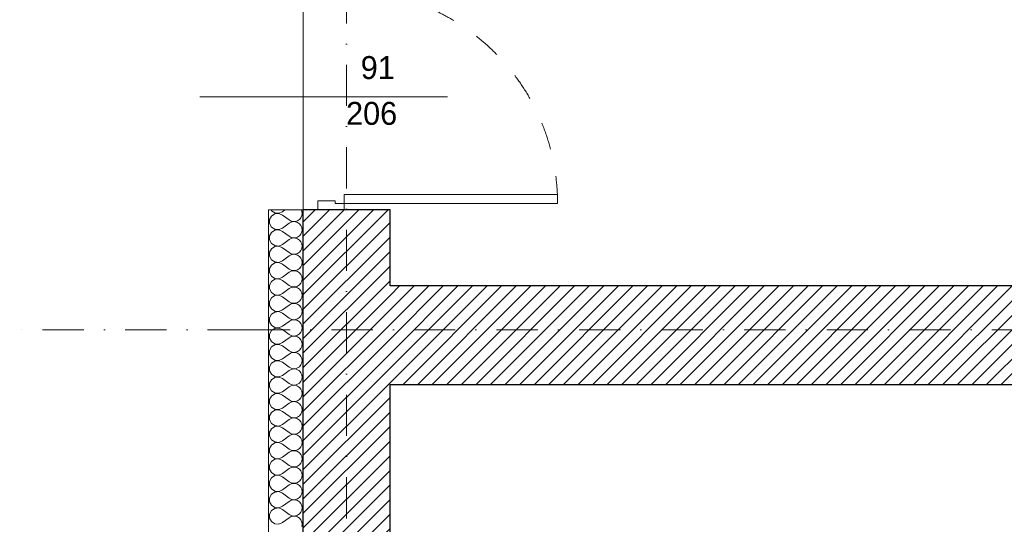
# Model space of a CAD drawing. Header units: millimetres. Extents: x -140780 to 266886, y -104422 to 233759.
# Tile 7 of 104: x 177989 to 182285, y 112357 to 114560. Entities that reach past the tile are written whole.
import ezdxf
from ezdxf.enums import TextEntityAlignment as Align

# ---------------------------------------------------------------- set-up
doc = ezdxf.new("R2010")
doc.units = ezdxf.units.MM
doc.header["$MEASUREMENT"] = 0
doc.linetypes.add('Kropki i Kreski', pattern=[360, 180, -90, 0, -90])
doc.linetypes.add('Przerywana', pattern=[240, 120, -120])
for name, color, linetype in [('Drzwi ArchiCAD', 7, 'Continuous'), ('Konstrukcja - Siatki mod', 7, 'Continuous'), ('KR_INW', 7, 'Continuous'), ('NAPIS_SODON', 7, 'Continuous'), ('Znaczniki drzwi ArchiCADa', 7, 'Continuous')]:
    doc.layers.add(name, color=color, linetype=linetype)
for name, color, linetype, lineweight in [('Drzwi ArchiCAD_Nr_pióra__1', 7, 'Continuous', 13), ('Drzwi ArchiCAD_Nr_pióra__27', 7, 'Continuous', 25), ('KR_INW_Nr_pióra__101', 252, 'Continuous', 5), ('KR_INW_Nr_pióra__27', 7, 'Continuous', 25), ('KR_INW_Nr_pióra__47', 7, 'Continuous', 15), ('NAPIS_SODON_Nr_pióra__1', 7, 'Continuous', 13), ('Znaczniki drzwi ArchiCADa_Nr_pióra__7', 7, 'Continuous', 13)]:
    doc.layers.add(name, color=color, linetype=linetype, lineweight=lineweight)
for name, color, linetype, lineweight, true_color in [('Konstrukcja - Siatki mod_Nr_pióra__48', 7, 'Continuous', 15, 0xa80f02), ('KR_INW_Nr_pióra__102', 7, 'Continuous', 5, 0xcccccc), ('Znaczniki drzwi ArchiCADa_Nr_pióra__20', 7, 'Continuous', 13, 0xb00000)]:
    doc.layers.add(name, color=color, linetype=linetype, lineweight=lineweight, true_color=true_color)
doc.styles.add('GENERATED_STYLE_1', font='txt')
pattern_1 = [(45, (0, 0), (-31.819804, 31.819804), [])]

# ---------------------------------------------------------------- blocks, each defined once
blk = doc.blocks.new('Strop_1', base_point=(179225, 121523.3))
at = {"layer": 'NAPIS_SODON_Nr_pióra__1', "linetype": 'Continuous', "flags": 128}
blk.add_lwpolyline([(179225, 121523.3), (179225.9, 107003.8), (250898.3, 107008.3), (250897.4, 121527.8)], close=True, dxfattribs=at)
blk = doc.blocks.new('*X146')
at = {"layer": 'KR_INW_Nr_pióra__102', "linetype": 'Continuous'}
for p, q in [((179088, 113702.6), (179079.7, 113687.3)), ((179086.3, 113729.1), (179088, 113726)), ((179088, 113726), (179102.4, 113716.3)), ((179102.4, 113712.2), (179088, 113702.6)), ((179102.4, 113716.3), (179119.8, 113714.7)), ((179119.8, 113713.9), (179102.4, 113712.2)), ((179119.8, 113714.7), (179135.8, 113721.4)), ((179135.8, 113707.1), (179119.8, 113713.9)), ((179135.8, 113721.4), (179146, 113729.1)), ((179135.8, 113707.1), (179164.4, 113685.7)), ((179216.2, 113695.5), (179220.2, 113704.5)), ((179220.2, 113724), (179217.9, 113729.1)), ((179221.5, 113714.3), (179220.2, 113724)), ((179220.2, 113704.5), (179221.5, 113714.3)), ((179079.7, 113687.3), (179079.7, 113669.9)), ((179079.7, 113669.9), (179088, 113654.5)), ((179088, 113654.5), (179102.4, 113644.9)), ((179135.8, 113650), (179164.4, 113671.4)), ((179164.4, 113685.7), (179173, 113680.9)), ((179173, 113676.2), (179164.4, 113671.4)), ((179173, 113680.9), (179182.6, 113678.7)), ((179182.6, 113678.4), (179173, 113676.2)), ((179182.6, 113678.7), (179192.4, 113679.2)), ((179192.4, 113677.9), (179182.6, 113678.4)), ((179192.4, 113679.2), (179201.8, 113682.3)), ((179201.8, 113674.8), (179192.4, 113677.9)), ((179201.8, 113682.3), (179209.9, 113687.9)), ((179209.9, 113669.2), (179201.8, 113674.8)), ((179209.9, 113687.9), (179216.2, 113695.5)), ((179216.2, 113661.6), (179209.9, 113669.2)), ((179220.2, 113652.6), (179216.2, 113661.6)), ((179088, 113631.2), (179079.7, 113615.8)), ((179079.7, 113615.8), (179079.7, 113598.4)), ((179102.4, 113640.8), (179088, 113631.2)), ((179102.4, 113644.9), (179119.8, 113643.3)), ((179119.8, 113642.4), (179102.4, 113640.8)), ((179119.8, 113643.3), (179135.8, 113650)), ((179135.8, 113635.7), (179119.8, 113642.4)), ((179135.8, 113635.7), (179164.4, 113614.3)), ((179164.4, 113614.3), (179173, 113609.5)), ((179192.4, 113607.8), (179201.8, 113610.9)), ((179201.8, 113610.9), (179209.9, 113616.5)), ((179209.9, 113616.5), (179216.2, 113624.1)), ((179216.2, 113624.1), (179220.2, 113633.1)), ((179221.5, 113642.9), (179220.2, 113652.6)), ((179220.2, 113633.1), (179221.5, 113642.9)), ((179079.7, 113598.4), (179088, 113583.1)), ((179088, 113583.1), (179102.4, 113573.5)), ((179102.4, 113569.4), (179088, 113559.7)), ((179102.4, 113573.5), (179119.8, 113571.8)), ((179119.8, 113571), (179102.4, 113569.4)), ((179119.8, 113571.8), (179135.8, 113578.6)), ((179135.8, 113564.3), (179119.8, 113571)), ((179135.8, 113578.6), (179164.4, 113600)), ((179173, 113604.8), (179164.4, 113600)), ((179173, 113609.5), (179182.6, 113607.3)), ((179182.6, 113607), (179173, 113604.8)), ((179182.6, 113607.3), (179192.4, 113607.8)), ((179192.4, 113606.5), (179182.6, 113607)), ((179201.8, 113603.4), (179192.4, 113606.5)), ((179209.9, 113597.8), (179201.8, 113603.4)), ((179216.2, 113590.2), (179209.9, 113597.8)), ((179220.2, 113581.2), (179216.2, 113590.2)), ((179221.5, 113571.4), (179220.2, 113581.2)), ((179220.2, 113561.7), (179221.5, 113571.4)), ((179088, 113559.7), (179079.7, 113544.4)), ((179079.7, 113544.4), (179079.7, 113527)), ((179079.7, 113527), (179088, 113511.7)), ((179135.8, 113564.3), (179164.4, 113542.9)), ((179135.8, 113507.1), (179164.4, 113528.6)), ((179164.4, 113542.9), (179173, 113538.1)), ((179173, 113533.3), (179164.4, 113528.6)), ((179173, 113538.1), (179182.6, 113535.9)), ((179182.6, 113535.6), (179173, 113533.3)), ((179182.6, 113535.9), (179192.4, 113536.3)), ((179192.4, 113535.1), (179182.6, 113535.6)), ((179192.4, 113536.3), (179201.8, 113539.5)), ((179201.8, 113531.9), (179192.4, 113535.1)), ((179201.8, 113539.5), (179209.9, 113545.1)), ((179209.9, 113526.4), (179201.8, 113531.9)), ((179209.9, 113545.1), (179216.2, 113552.7)), ((179216.2, 113518.8), (179209.9, 113526.4)), ((179216.2, 113552.7), (179220.2, 113561.7)), ((179088, 113488.3), (179079.7, 113473)), ((179088, 113511.7), (179102.4, 113502.1)), ((179102.4, 113497.9), (179088, 113488.3)), ((179102.4, 113502.1), (179119.8, 113500.4)), ((179119.8, 113499.6), (179102.4, 113497.9)), ((179119.8, 113500.4), (179135.8, 113507.1)), ((179135.8, 113492.9), (179119.8, 113499.6)), ((179135.8, 113492.9), (179164.4, 113471.4)), ((179220.2, 113509.8), (179216.2, 113518.8)), ((179216.2, 113481.2), (179220.2, 113490.2)), ((179221.5, 113500), (179220.2, 113509.8)), ((179220.2, 113490.2), (179221.5, 113500)), ((179079.7, 113473), (179079.7, 113455.6)), ((179079.7, 113455.6), (179088, 113440.3)), ((179088, 113440.3), (179102.4, 113430.6)), ((179135.8, 113435.7), (179164.4, 113457.1)), ((179164.4, 113471.4), (179173, 113466.7)), ((179173, 113461.9), (179164.4, 113457.1)), ((179173, 113466.7), (179182.6, 113464.4)), ((179182.6, 113464.1), (179173, 113461.9)), ((179182.6, 113464.4), (179192.4, 113464.9)), ((179192.4, 113463.7), (179182.6, 113464.1)), ((179192.4, 113464.9), (179201.8, 113468.1)), ((179201.8, 113460.5), (179192.4, 113463.7)), ((179201.8, 113468.1), (179209.9, 113473.6)), ((179209.9, 113454.9), (179201.8, 113460.5)), ((179209.9, 113473.6), (179216.2, 113481.2)), ((179216.2, 113447.3), (179209.9, 113454.9)), ((179220.2, 113438.3), (179216.2, 113447.3)), ((179088, 113416.9), (179079.7, 113401.6)), ((179079.7, 113401.6), (179079.7, 113384.2)), ((179102.4, 113426.5), (179088, 113416.9)), ((179102.4, 113430.6), (179119.8, 113429)), ((179119.8, 113428.2), (179102.4, 113426.5)), ((179119.8, 113429), (179135.8, 113435.7)), ((179135.8, 113421.4), (179119.8, 113428.2)), ((179135.8, 113421.4), (179164.4, 113400)), ((179164.4, 113400), (179173, 113395.2)), ((179192.4, 113393.5), (179201.8, 113396.6)), ((179201.8, 113396.6), (179209.9, 113402.2)), ((179209.9, 113402.2), (179216.2, 113409.8)), ((179216.2, 113409.8), (179220.2, 113418.8)), ((179221.5, 113428.6), (179220.2, 113438.3)), ((179220.2, 113418.8), (179221.5, 113428.6)), ((179079.7, 113384.2), (179088, 113368.8)), ((179088, 113368.8), (179102.4, 113359.2)), ((179102.4, 113355.1), (179088, 113345.5)), ((179102.4, 113359.2), (179119.8, 113357.6)), ((179119.8, 113356.7), (179102.4, 113355.1)), ((179119.8, 113357.6), (179135.8, 113364.3)), ((179135.8, 113350), (179119.8, 113356.7)), ((179135.8, 113364.3), (179164.4, 113385.7)), ((179173, 113390.5), (179164.4, 113385.7)), ((179173, 113395.2), (179182.6, 113393)), ((179182.6, 113392.7), (179173, 113390.5)), ((179182.6, 113393), (179192.4, 113393.5)), ((179192.4, 113392.2), (179182.6, 113392.7)), ((179201.8, 113389.1), (179192.4, 113392.2)), ((179209.9, 113383.5), (179201.8, 113389.1)), ((179216.2, 113375.9), (179209.9, 113383.5)), ((179220.2, 113366.9), (179216.2, 113375.9)), ((179221.5, 113357.1), (179220.2, 113366.9)), ((179220.2, 113347.4), (179221.5, 113357.1)), ((179088, 113345.5), (179079.7, 113330.1)), ((179079.7, 113330.1), (179079.7, 113312.7)), ((179079.7, 113312.7), (179088, 113297.4)), ((179135.8, 113350), (179164.4, 113328.6)), ((179135.8, 113292.9), (179164.4, 113314.3)), ((179164.4, 113328.6), (179173, 113323.8)), ((179173, 113319.1), (179164.4, 113314.3)), ((179173, 113323.8), (179182.6, 113321.6)), ((179182.6, 113321.3), (179173, 113319.1)), ((179182.6, 113321.6), (179192.4, 113322.1)), ((179192.4, 113320.8), (179182.6, 113321.3)), ((179192.4, 113322.1), (179201.8, 113325.2)), ((179201.8, 113317.7), (179192.4, 113320.8)), ((179201.8, 113325.2), (179209.9, 113330.8)), ((179209.9, 113312.1), (179201.8, 113317.7)), ((179209.9, 113330.8), (179216.2, 113338.4)), ((179216.2, 113304.5), (179209.9, 113312.1)), ((179216.2, 113338.4), (179220.2, 113347.4)), ((179088, 113274), (179079.7, 113258.7)), ((179088, 113297.4), (179102.4, 113287.8)), ((179102.4, 113283.7), (179088, 113274)), ((179102.4, 113287.8), (179119.8, 113286.1)), ((179119.8, 113285.3), (179102.4, 113283.7)), ((179119.8, 113286.1), (179135.8, 113292.9)), ((179135.8, 113278.6), (179119.8, 113285.3)), ((179135.8, 113278.6), (179164.4, 113257.1)), ((179220.2, 113295.5), (179216.2, 113304.5)), ((179216.2, 113266.9), (179220.2, 113276)), ((179221.5, 113285.7), (179220.2, 113295.5)), ((179220.2, 113276), (179221.5, 113285.7)), ((179079.7, 113258.7), (179079.7, 113241.3)), ((179079.7, 113241.3), (179088, 113226)), ((179088, 113226), (179102.4, 113216.3)), ((179135.8, 113221.4), (179164.4, 113242.9)), ((179164.4, 113257.1), (179173, 113252.4)), ((179173, 113247.6), (179164.4, 113242.9)), ((179173, 113252.4), (179182.6, 113250.1)), ((179182.6, 113249.9), (179173, 113247.6)), ((179182.6, 113250.1), (179192.4, 113250.6)), ((179192.4, 113249.4), (179182.6, 113249.9)), ((179192.4, 113250.6), (179201.8, 113253.8)), ((179201.8, 113246.2), (179192.4, 113249.4)), ((179201.8, 113253.8), (179209.9, 113259.4)), ((179209.9, 113240.6), (179201.8, 113246.2)), ((179209.9, 113259.4), (179216.2, 113266.9)), ((179216.2, 113233.1), (179209.9, 113240.6)), ((179220.2, 113224), (179216.2, 113233.1)), ((179088, 113202.6), (179079.7, 113187.3)), ((179079.7, 113187.3), (179079.7, 113169.9)), ((179102.4, 113212.2), (179088, 113202.6)), ((179102.4, 113216.3), (179119.8, 113214.7)), ((179119.8, 113213.9), (179102.4, 113212.2)), ((179119.8, 113214.7), (179135.8, 113221.4)), ((179135.8, 113207.1), (179119.8, 113213.9)), ((179135.8, 113207.1), (179164.4, 113185.7)), ((179164.4, 113185.7), (179173, 113180.9)), ((179192.4, 113179.2), (179201.8, 113182.3)), ((179201.8, 113182.3), (179209.9, 113187.9)), ((179209.9, 113187.9), (179216.2, 113195.5)), ((179216.2, 113195.5), (179220.2, 113204.5)), ((179221.5, 113214.3), (179220.2, 113224)), ((179220.2, 113204.5), (179221.5, 113214.3)), ((179079.7, 113169.9), (179088, 113154.5)), ((179088, 113154.5), (179102.4, 113144.9)), ((179102.4, 113140.8), (179088, 113131.2)), ((179102.4, 113144.9), (179119.8, 113143.3)), ((179119.8, 113142.4), (179102.4, 113140.8)), ((179119.8, 113143.3), (179135.8, 113150)), ((179135.8, 113135.7), (179119.8, 113142.4)), ((179135.8, 113150), (179164.4, 113171.4)), ((179173, 113176.2), (179164.4, 113171.4)), ((179173, 113180.9), (179182.6, 113178.7)), ((179182.6, 113178.4), (179173, 113176.2)), ((179182.6, 113178.7), (179192.4, 113179.2)), ((179192.4, 113177.9), (179182.6, 113178.4)), ((179201.8, 113174.8), (179192.4, 113177.9)), ((179209.9, 113169.2), (179201.8, 113174.8)), ((179216.2, 113161.6), (179209.9, 113169.2)), ((179220.2, 113152.6), (179216.2, 113161.6)), ((179221.5, 113142.9), (179220.2, 113152.6)), ((179220.2, 113133.1), (179221.5, 113142.9)), ((179088, 113131.2), (179079.7, 113115.8)), ((179079.7, 113115.8), (179079.7, 113098.4)), ((179079.7, 113098.4), (179088, 113083.1)), ((179135.8, 113135.7), (179164.4, 113114.3)), ((179135.8, 113078.6), (179164.4, 113100)), ((179164.4, 113114.3), (179173, 113109.5)), ((179173, 113104.8), (179164.4, 113100)), ((179173, 113109.5), (179182.6, 113107.3)), ((179182.6, 113107), (179173, 113104.8)), ((179182.6, 113107.3), (179192.4, 113107.8)), ((179192.4, 113106.5), (179182.6, 113107)), ((179192.4, 113107.8), (179201.8, 113110.9)), ((179201.8, 113103.4), (179192.4, 113106.5)), ((179201.8, 113110.9), (179209.9, 113116.5)), ((179209.9, 113097.8), (179201.8, 113103.4)), ((179209.9, 113116.5), (179216.2, 113124.1)), ((179216.2, 113090.2), (179209.9, 113097.8)), ((179216.2, 113124.1), (179220.2, 113133.1)), ((179088, 113059.7), (179079.7, 113044.4)), ((179088, 113083.1), (179102.4, 113073.5)), ((179102.4, 113069.4), (179088, 113059.7)), ((179102.4, 113073.5), (179119.8, 113071.8)), ((179119.8, 113071), (179102.4, 113069.4)), ((179119.8, 113071.8), (179135.8, 113078.6)), ((179135.8, 113064.3), (179119.8, 113071)), ((179135.8, 113064.3), (179164.4, 113042.9)), ((179209.9, 113045.1), (179216.2, 113052.7)), ((179220.2, 113081.2), (179216.2, 113090.2)), ((179216.2, 113052.7), (179220.2, 113061.7)), ((179221.5, 113071.4), (179220.2, 113081.2)), ((179220.2, 113061.7), (179221.5, 113071.4)), ((179079.7, 113044.4), (179079.7, 113027)), ((179079.7, 113027), (179088, 113011.7)), ((179088, 113011.7), (179102.4, 113002.1)), ((179135.8, 113007.1), (179164.4, 113028.6)), ((179164.4, 113042.9), (179173, 113038.1)), ((179173, 113033.3), (179164.4, 113028.6)), ((179173, 113038.1), (179182.6, 113035.9)), ((179182.6, 113035.6), (179173, 113033.3)), ((179182.6, 113035.9), (179192.4, 113036.3)), ((179192.4, 113035.1), (179182.6, 113035.6)), ((179192.4, 113036.3), (179201.8, 113039.5)), ((179201.8, 113031.9), (179192.4, 113035.1)), ((179201.8, 113039.5), (179209.9, 113045.1)), ((179209.9, 113026.4), (179201.8, 113031.9)), ((179216.2, 113018.8), (179209.9, 113026.4)), ((179220.2, 113009.8), (179216.2, 113018.8)), ((179221.5, 113000), (179220.2, 113009.8)), ((179088, 112988.3), (179079.7, 112973)), ((179079.7, 112973), (179079.7, 112955.6)), ((179102.4, 112997.9), (179088, 112988.3)), ((179102.4, 113002.1), (179119.8, 113000.4)), ((179119.8, 112999.6), (179102.4, 112997.9)), ((179119.8, 113000.4), (179135.8, 113007.1)), ((179135.8, 112992.9), (179119.8, 112999.6)), ((179135.8, 112992.9), (179164.4, 112971.4)), ((179164.4, 112971.4), (179173, 112966.7)), ((179173, 112966.7), (179182.6, 112964.4)), ((179192.4, 112964.9), (179201.8, 112968.1)), ((179201.8, 112968.1), (179209.9, 112973.6)), ((179209.9, 112973.6), (179216.2, 112981.2)), ((179216.2, 112981.2), (179220.2, 112990.2)), ((179220.2, 112990.2), (179221.5, 113000)), ((179079.7, 112955.6), (179088, 112940.3)), ((179088, 112940.3), (179102.4, 112930.6)), ((179102.4, 112926.5), (179088, 112916.9)), ((179102.4, 112930.6), (179119.8, 112929)), ((179119.8, 112928.2), (179102.4, 112926.5)), ((179119.8, 112929), (179135.8, 112935.7)), ((179135.8, 112921.4), (179119.8, 112928.2)), ((179135.8, 112935.7), (179164.4, 112957.1)), ((179173, 112961.9), (179164.4, 112957.1)), ((179182.6, 112964.1), (179173, 112961.9)), ((179182.6, 112964.4), (179192.4, 112964.9)), ((179192.4, 112963.7), (179182.6, 112964.1)), ((179201.8, 112960.5), (179192.4, 112963.7)), ((179209.9, 112954.9), (179201.8, 112960.5)), ((179216.2, 112947.3), (179209.9, 112954.9)), ((179220.2, 112938.3), (179216.2, 112947.3)), ((179221.5, 112928.6), (179220.2, 112938.3)), ((179220.2, 112918.8), (179221.5, 112928.6)), ((179088, 112916.9), (179079.7, 112901.6)), ((179079.7, 112901.6), (179079.7, 112884.2)), ((179079.7, 112884.2), (179088, 112868.8)), ((179135.8, 112921.4), (179164.4, 112900)), ((179135.8, 112864.3), (179164.4, 112885.7)), ((179164.4, 112900), (179173, 112895.2)), ((179173, 112890.5), (179164.4, 112885.7)), ((179173, 112895.2), (179182.6, 112893)), ((179182.6, 112892.7), (179173, 112890.5)), ((179182.6, 112893), (179192.4, 112893.5)), ((179192.4, 112892.2), (179182.6, 112892.7)), ((179192.4, 112893.5), (179201.8, 112896.6)), ((179201.8, 112889.1), (179192.4, 112892.2)), ((179201.8, 112896.6), (179209.9, 112902.2)), ((179209.9, 112883.5), (179201.8, 112889.1)), ((179209.9, 112902.2), (179216.2, 112909.8)), ((179216.2, 112875.9), (179209.9, 112883.5)), ((179216.2, 112909.8), (179220.2, 112918.8)), ((179088, 112845.5), (179079.7, 112830.1)), ((179088, 112868.8), (179102.4, 112859.2)), ((179102.4, 112855.1), (179088, 112845.5)), ((179102.4, 112859.2), (179119.8, 112857.6)), ((179119.8, 112856.7), (179102.4, 112855.1)), ((179119.8, 112857.6), (179135.8, 112864.3)), ((179135.8, 112850), (179119.8, 112856.7)), ((179135.8, 112850), (179164.4, 112828.6)), ((179209.9, 112830.8), (179216.2, 112838.4)), ((179220.2, 112866.9), (179216.2, 112875.9)), ((179216.2, 112838.4), (179220.2, 112847.4)), ((179221.5, 112857.1), (179220.2, 112866.9)), ((179220.2, 112847.4), (179221.5, 112857.1)), ((179079.7, 112830.1), (179079.7, 112812.7)), ((179079.7, 112812.7), (179088, 112797.4)), ((179088, 112797.4), (179102.4, 112787.8)), ((179135.8, 112792.9), (179164.4, 112814.3)), ((179164.4, 112828.6), (179173, 112823.8)), ((179173, 112819.1), (179164.4, 112814.3)), ((179173, 112823.8), (179182.6, 112821.6)), ((179182.6, 112821.3), (179173, 112819.1)), ((179182.6, 112821.6), (179192.4, 112822.1)), ((179192.4, 112820.8), (179182.6, 112821.3)), ((179192.4, 112822.1), (179201.8, 112825.2)), ((179201.8, 112817.7), (179192.4, 112820.8)), ((179201.8, 112825.2), (179209.9, 112830.8)), ((179209.9, 112812.1), (179201.8, 112817.7)), ((179216.2, 112804.5), (179209.9, 112812.1)), ((179220.2, 112795.5), (179216.2, 112804.5)), ((179221.5, 112785.7), (179220.2, 112795.5)), ((179088, 112774), (179079.7, 112758.7)), ((179079.7, 112758.7), (179079.7, 112741.3)), ((179102.4, 112783.7), (179088, 112774)), ((179102.4, 112787.8), (179119.8, 112786.1)), ((179119.8, 112785.3), (179102.4, 112783.7)), ((179119.8, 112786.1), (179135.8, 112792.9)), ((179135.8, 112778.6), (179119.8, 112785.3)), ((179135.8, 112778.6), (179164.4, 112757.1)), ((179164.4, 112757.1), (179173, 112752.4)), ((179173, 112752.4), (179182.6, 112750.1)), ((179192.4, 112750.6), (179201.8, 112753.8)), ((179201.8, 112753.8), (179209.9, 112759.4)), ((179209.9, 112759.4), (179216.2, 112766.9)), ((179216.2, 112766.9), (179220.2, 112776)), ((179220.2, 112776), (179221.5, 112785.7)), ((179079.7, 112741.3), (179088, 112726)), ((179088, 112726), (179102.4, 112716.3)), ((179102.4, 112712.2), (179088, 112702.6)), ((179102.4, 112716.3), (179119.8, 112714.7)), ((179119.8, 112713.9), (179102.4, 112712.2)), ((179119.8, 112714.7), (179135.8, 112721.4)), ((179135.8, 112707.1), (179119.8, 112713.9)), ((179135.8, 112721.4), (179164.4, 112742.9)), ((179173, 112747.6), (179164.4, 112742.9)), ((179182.6, 112749.9), (179173, 112747.6)), ((179182.6, 112750.1), (179192.4, 112750.6)), ((179192.4, 112749.4), (179182.6, 112749.9)), ((179201.8, 112746.2), (179192.4, 112749.4)), ((179209.9, 112740.6), (179201.8, 112746.2)), ((179216.2, 112733.1), (179209.9, 112740.6)), ((179220.2, 112724), (179216.2, 112733.1)), ((179221.5, 112714.3), (179220.2, 112724)), ((179220.2, 112704.5), (179221.5, 112714.3)), ((179088, 112702.6), (179079.7, 112687.3)), ((179079.7, 112687.3), (179079.7, 112669.9)), ((179079.7, 112669.9), (179088, 112654.5)), ((179135.8, 112707.1), (179164.4, 112685.7)), ((179135.8, 112650), (179164.4, 112671.4)), ((179164.4, 112685.7), (179173, 112680.9)), ((179173, 112676.2), (179164.4, 112671.4)), ((179173, 112680.9), (179182.6, 112678.7)), ((179182.6, 112678.4), (179173, 112676.2)), ((179182.6, 112678.7), (179192.4, 112679.2)), ((179192.4, 112677.9), (179182.6, 112678.4)), ((179192.4, 112679.2), (179201.8, 112682.3)), ((179201.8, 112674.8), (179192.4, 112677.9)), ((179201.8, 112682.3), (179209.9, 112687.9)), ((179209.9, 112669.2), (179201.8, 112674.8)), ((179209.9, 112687.9), (179216.2, 112695.5)), ((179216.2, 112661.6), (179209.9, 112669.2)), ((179216.2, 112695.5), (179220.2, 112704.5)), ((179088, 112631.2), (179079.7, 112615.8)), ((179088, 112654.5), (179102.4, 112644.9)), ((179102.4, 112640.8), (179088, 112631.2)), ((179102.4, 112644.9), (179119.8, 112643.3)), ((179119.8, 112642.4), (179102.4, 112640.8)), ((179119.8, 112643.3), (179135.8, 112650)), ((179135.8, 112635.7), (179119.8, 112642.4)), ((179135.8, 112635.7), (179164.4, 112614.3)), ((179209.9, 112616.5), (179216.2, 112624.1)), ((179220.2, 112652.6), (179216.2, 112661.6)), ((179216.2, 112624.1), (179220.2, 112633.1)), ((179221.5, 112642.9), (179220.2, 112652.6)), ((179220.2, 112633.1), (179221.5, 112642.9)), ((179079.7, 112615.8), (179079.7, 112598.4)), ((179079.7, 112598.4), (179088, 112583.1)), ((179088, 112583.1), (179102.4, 112573.5)), ((179135.8, 112578.6), (179164.4, 112600)), ((179164.4, 112614.3), (179173, 112609.5)), ((179173, 112604.8), (179164.4, 112600)), ((179173, 112609.5), (179182.6, 112607.3)), ((179182.6, 112607), (179173, 112604.8)), ((179182.6, 112607.3), (179192.4, 112607.8)), ((179192.4, 112606.5), (179182.6, 112607)), ((179192.4, 112607.8), (179201.8, 112610.9)), ((179201.8, 112603.4), (179192.4, 112606.5)), ((179201.8, 112610.9), (179209.9, 112616.5)), ((179209.9, 112597.8), (179201.8, 112603.4)), ((179216.2, 112590.2), (179209.9, 112597.8)), ((179220.2, 112581.2), (179216.2, 112590.2)), ((179221.5, 112571.4), (179220.2, 112581.2)), ((179088, 112559.7), (179079.7, 112544.4)), ((179079.7, 112544.4), (179079.7, 112527)), ((179102.4, 112569.4), (179088, 112559.7)), ((179102.4, 112573.5), (179119.8, 112571.8)), ((179119.8, 112571), (179102.4, 112569.4)), ((179119.8, 112571.8), (179135.8, 112578.6)), ((179135.8, 112564.3), (179119.8, 112571)), ((179135.8, 112564.3), (179164.4, 112542.9)), ((179164.4, 112542.9), (179173, 112538.1)), ((179173, 112538.1), (179182.6, 112535.9)), ((179192.4, 112536.3), (179201.8, 112539.5)), ((179201.8, 112539.5), (179209.9, 112545.1)), ((179209.9, 112545.1), (179216.2, 112552.7)), ((179216.2, 112552.7), (179220.2, 112561.7)), ((179220.2, 112561.7), (179221.5, 112571.4)), ((179079.7, 112527), (179088, 112511.7)), ((179088, 112511.7), (179102.4, 112502.1)), ((179102.4, 112497.9), (179088, 112488.3)), ((179102.4, 112502.1), (179119.8, 112500.4)), ((179119.8, 112499.6), (179102.4, 112497.9)), ((179119.8, 112500.4), (179135.8, 112507.1)), ((179135.8, 112492.9), (179119.8, 112499.6)), ((179135.8, 112507.1), (179164.4, 112528.6)), ((179173, 112533.3), (179164.4, 112528.6)), ((179182.6, 112535.6), (179173, 112533.3)), ((179182.6, 112535.9), (179192.4, 112536.3)), ((179192.4, 112535.1), (179182.6, 112535.6)), ((179201.8, 112531.9), (179192.4, 112535.1)), ((179209.9, 112526.4), (179201.8, 112531.9)), ((179216.2, 112518.8), (179209.9, 112526.4)), ((179220.2, 112509.8), (179216.2, 112518.8)), ((179221.5, 112500), (179220.2, 112509.8)), ((179220.2, 112490.2), (179221.5, 112500)), ((179088, 112488.3), (179079.7, 112473)), ((179079.7, 112473), (179079.7, 112455.6)), ((179079.7, 112455.6), (179088, 112440.3)), ((179135.8, 112492.9), (179164.4, 112471.4)), ((179135.8, 112435.7), (179164.4, 112457.1)), ((179164.4, 112471.4), (179173, 112466.7)), ((179173, 112461.9), (179164.4, 112457.1)), ((179173, 112466.7), (179182.6, 112464.4)), ((179182.6, 112464.1), (179173, 112461.9)), ((179182.6, 112464.4), (179192.4, 112464.9)), ((179192.4, 112463.7), (179182.6, 112464.1)), ((179192.4, 112464.9), (179201.8, 112468.1)), ((179201.8, 112460.5), (179192.4, 112463.7)), ((179201.8, 112468.1), (179209.9, 112473.6)), ((179209.9, 112454.9), (179201.8, 112460.5)), ((179209.9, 112473.6), (179216.2, 112481.2)), ((179216.2, 112447.3), (179209.9, 112454.9)), ((179216.2, 112481.2), (179220.2, 112490.2)), ((179088, 112416.9), (179079.7, 112401.6)), ((179088, 112440.3), (179102.4, 112430.6)), ((179102.4, 112426.5), (179088, 112416.9)), ((179102.4, 112430.6), (179119.8, 112429)), ((179119.8, 112428.2), (179102.4, 112426.5)), ((179119.8, 112429), (179135.8, 112435.7)), ((179135.8, 112421.4), (179119.8, 112428.2)), ((179135.8, 112421.4), (179164.4, 112400)), ((179209.9, 112402.2), (179216.2, 112409.8)), ((179220.2, 112438.3), (179216.2, 112447.3)), ((179216.2, 112409.8), (179220.2, 112418.8)), ((179221.5, 112428.6), (179220.2, 112438.3)), ((179220.2, 112418.8), (179221.5, 112428.6)), ((179079.7, 112401.6), (179079.7, 112384.2)), ((179079.7, 112384.2), (179088, 112368.8)), ((179088, 112368.8), (179102.4, 112359.2)), ((179135.8, 112364.3), (179164.4, 112385.7)), ((179164.4, 112400), (179173, 112395.2)), ((179173, 112390.5), (179164.4, 112385.7)), ((179173, 112395.2), (179182.6, 112393)), ((179182.6, 112392.7), (179173, 112390.5)), ((179182.6, 112393), (179192.4, 112393.5)), ((179192.4, 112392.2), (179182.6, 112392.7)), ((179192.4, 112393.5), (179201.8, 112396.6)), ((179201.8, 112389.1), (179192.4, 112392.2)), ((179201.8, 112396.6), (179209.9, 112402.2)), ((179209.9, 112383.5), (179201.8, 112389.1)), ((179216.2, 112375.9), (179209.9, 112383.5)), ((179220.2, 112366.9), (179216.2, 112375.9)), ((179221.5, 112357.1), (179220.2, 112366.9)), ((179102.4, 112359.2), (179119.8, 112357.6)), ((179119.8, 112357.6), (179135.8, 112364.3)), ((179220.2, 112347.4), (179221.5, 112357.1))]:
    blk.add_line(p, q, dxfattribs=at)
blk = doc.blocks.new('Drzwi 19')
at = {"layer": 'Drzwi ArchiCAD_Nr_pióra__1', "linetype": 'Continuous'}
for p, q in [((425.4, 0), (425.4, 930.7)), ((425.4, 930.7), (465.4, 930.7)), ((465.4, 930.7), (465.4, 0)), ((-465.4, 0), (-493.4, 0)), ((-493.4, 0), (-493.4, -115)), ((-465.4, -40), (-465.4, 0)), ((465.4, 0), (425.4, 0)), ((493.4, 0), (465.4, 0)), ((465.4, 0), (465.4, -40)), ((493.4, -115), (493.4, 0)), ((-453.4, -40), (-465.4, -40)), ((-453.4, -115), (-453.4, -40)), ((465.4, -40), (453.4, -40)), ((453.4, -40), (453.4, -115)), ((-493.4, -115), (-453.4, -115)), ((453.4, -115), (493.4, -115))]:
    blk.add_line(p, q, dxfattribs=at)
at = {"layer": 'Drzwi ArchiCAD_Nr_pióra__1', "linetype": 'Przerywana'}
blk.add_arc((465.4, 0), 930.7, 90, 180, dxfattribs=at)
at = {"layer": 'Drzwi ArchiCAD_Nr_pióra__27', "linetype": 'Continuous'}
for p, q in [((-493.4, 0), (-493.4, -115)), ((493.4, 0), (493.4, -115))]:
    blk.add_line(p, q, dxfattribs=at)
blk = doc.blocks.new('Znacznik Wym 19_21')
at = {"layer": 'Znaczniki drzwi ArchiCADa_Nr_pióra__20', "linetype": 'Continuous'}
blk.add_line((0, 250), (0, -830), dxfattribs=at)
at = {"layer": 'Znaczniki drzwi ArchiCADa_Nr_pióra__7', "style": 'GENERATED_STYLE_1'}
for tag, p in [('AC_MarkerText_2', (-17.6, -97.3)), ('AC_MarkerText_3', (182.4, -161.3))]:
    blk.add_attdef(tag, text='', height=100, rotation=90, dxfattribs=at).set_placement(p, align=Align.BOTTOM_LEFT)
blk = doc.blocks.new('Ściana_2', base_point=(179075.1, 121675.6))
at = {"layer": 'KR_INW_Nr_pióra__101', "linetype": 'Continuous'}
h = blk.add_hatch(dxfattribs=at)
h.set_pattern_fill('Cegła_licówka', color=256, style=0, pattern_type=2)
h.set_pattern_definition(pattern_1)
h.paths.add_polyline_path([(179225.1, 107005.1), (179605.1, 107385.1), (179605.1, 113729.1), (179405.1, 113729.1), (179290.1, 113729.1), (179225.1, 113729.1)])
at = {"layer": 'KR_INW_Nr_pióra__27', "linetype": 'Continuous'}
for p, q in [((179225.1, 113729.1), (179225.1, 107005.1)), ((179290.1, 113729.1), (179225.1, 113729.1)), ((179405.1, 113729.1), (179290.1, 113729.1)), ((179605.1, 113729.1), (179405.1, 113729.1))]:
    blk.add_line(p, q, dxfattribs=at)
at = {"layer": 'KR_INW_Nr_pióra__27', "linetype": 'Continuous', "flags": 128}
for points in [[(179605.1, 113397.6), (179605.1, 113729.1)], [(179605.1, 107385.1), (179605.1, 112967.6)]]:
    blk.add_lwpolyline(points, dxfattribs=at)
at = {"layer": 'KR_INW_Nr_pióra__47', "linetype": 'Continuous'}
blk.add_line((179225.1, 113729.1), (179075.1, 113729.1), dxfattribs=at)
at = {"layer": 'KR_INW_Nr_pióra__47', "linetype": 'Continuous', "flags": 128}
blk.add_lwpolyline([(179075.1, 113729.1), (179075.1, 106855.1)], dxfattribs=at)
at = {"layer": 'Drzwi ArchiCAD', "linetype": 'Continuous', "zscale": 1000, "rotation": 270}
blk.add_blockref('Drzwi 19', (179405.1, 114222.5), dxfattribs=at)
at = {"layer": 'KR_INW'}
blk.add_blockref('*X146', (0, 0), dxfattribs=at)
at = {"layer": 'Znaczniki drzwi ArchiCADa', "color": 14, "lineweight": 13, "true_color": 0xb00000}
ref = blk.add_blockref('Znacznik Wym 19_21', (179605.1, 114222.5), dxfattribs=dict(at, rotation=270))
ref.add_attrib('AC_MarkerText_2', '91', dxfattribs={"layer": 'Znaczniki drzwi ArchiCADa_Nr_pióra__7', "color": 7, "height": 100, "rotation": 360, "style": 'GENERATED_STYLE_1'}).set_placement((179477.1, 114270.8), align=Align.BOTTOM_LEFT)
ref.add_attrib('AC_MarkerText_3', '206', dxfattribs={"layer": 'Znaczniki drzwi ArchiCADa_Nr_pióra__7', "color": 7, "height": 100, "rotation": 360, "style": 'GENERATED_STYLE_1'}).set_placement((179413.1, 114070.8), align=Align.BOTTOM_LEFT)
blk = doc.blocks.new('Ściana_130', base_point=(209438.1, 113397.6))
at = {"layer": 'KR_INW_Nr_pióra__101', "linetype": 'Continuous'}
h = blk.add_hatch(dxfattribs=at)
h.set_pattern_fill('Cegła_licówka', color=256, style=0, pattern_type=2)
h.set_pattern_definition(pattern_1)
h.paths.add_polyline_path([(182433.6, 113397.6), (179605.1, 113397.6), (179605.1, 112967.6), (182433.6, 112967.6), (182433.6, 113082.6)])
at = {"layer": 'KR_INW_Nr_pióra__27', "linetype": 'Continuous', "flags": 128}
for points in [[(182433.6, 113397.6), (179605.1, 113397.6)], [(179605.1, 112967.6), (182373.6, 112967.6)]]:
    blk.add_lwpolyline(points, dxfattribs=at)
blk = doc.blocks.new('Standardowy znacznik siatki_2')
at = {"layer": 'Konstrukcja - Siatki mod_Nr_pióra__48', "linetype": 'Kropki i Kreski'}
blk.add_line((1000, 0), (16187.8, 0), dxfattribs=at)
blk = doc.blocks.new('Standardowy znacznik siatki_10')
at = {"layer": 'Konstrukcja - Siatki mod_Nr_pióra__48', "linetype": 'Kropki i Kreski'}
for q in [(0, 0), (72912, 0)]:
    blk.add_line((1000, 0), q, dxfattribs=at)

msp = doc.modelspace()

# ---------------------------------------------------------------- block references
at = {"layer": 'Konstrukcja - Siatki mod', "color": 8, "linetype": 'Continuous', "lineweight": 13, "zscale": 1000, "rotation": 270}
msp.add_blockref('Standardowy znacznik siatki_2', (179415.1, 122925.3), dxfattribs=at)
at = {"layer": 'Konstrukcja - Siatki mod', "color": 8, "linetype": 'Continuous', "lineweight": 13, "zscale": 1000}
msp.add_blockref('Standardowy znacznik siatki_10', (177989.3, 113205.9), dxfattribs=at)
at = {"layer": 'KR_INW'}
for name, p in [('Ściana_2', (179075.1, 121675.6)), ('Ściana_130', (209438.1, 113397.6))]:
    msp.add_blockref(name, p, dxfattribs=at)
at = {"layer": 'NAPIS_SODON', "linetype": 'Continuous'}
msp.add_blockref('Strop_1', (179225, 121523.3), dxfattribs=at)

doc.saveas('drawing.dxf')
